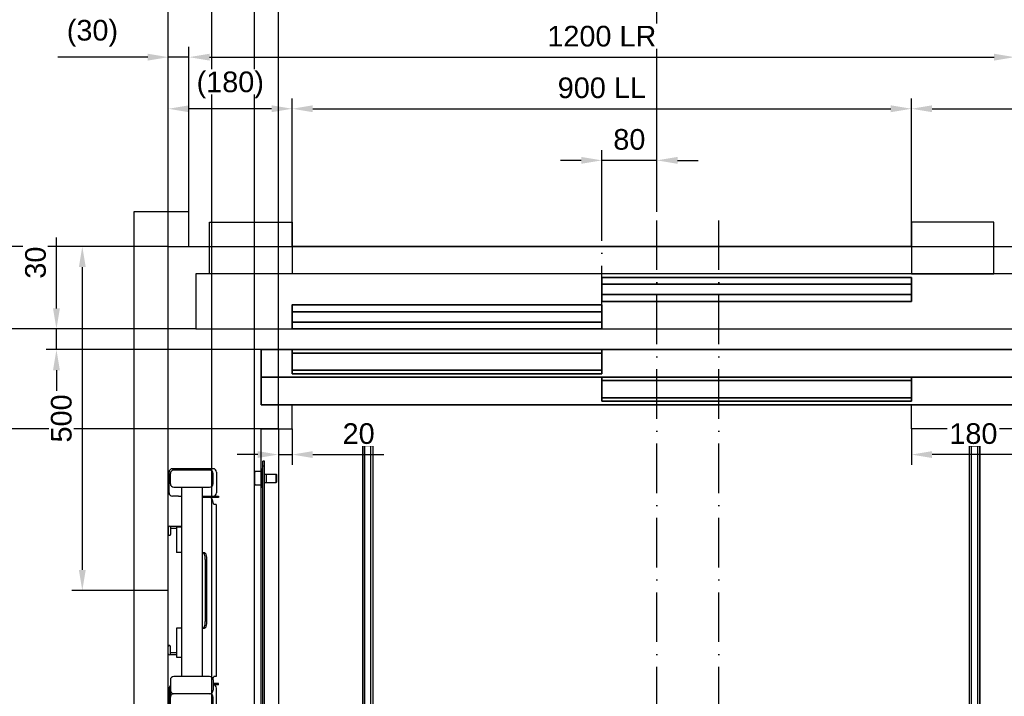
# Model space of a CAD drawing. Header units: millimetres. Extents: x 0 to 6300, y 0 to 4455.
# Tile 10 of 23: x 1343 to 2774, y 2484 to 3467. Entities that reach past the tile are written whole.
import ezdxf

# ---------------------------------------------------------------- set-up
doc = ezdxf.new("R2010")
doc.units = ezdxf.units.MM
doc.header["$LTSCALE"] = 6
doc.header["$PDSIZE"] = -3
doc.linetypes.add('ACAD_ISO10W100', pattern=[18, 12, -3, 0, -3])
for name, color, linetype in [('Cars', 2, 'Continuous'), ('CarSlings', 252, 'Continuous'), ('CONT_35', 2, 'Continuous'), ('CONT_70', 4, 'Continuous'), ('DASHD_25', 1, 'ACAD_ISO10W100'), ('DIM_35', 7, 'Continuous')]:
    doc.layers.add(name, color=color, linetype=linetype)
doc.layers.add('Centerline', color=1, linetype='ACAD_ISO10W100', lineweight=25)
doc.layers.add('Doors', color=2, linetype='Continuous', lineweight=35)
doc.styles.add('Arial', font='arial.ttf')
doc.dimstyles.new('KONE_mm', dxfattribs={"dimscale": 15, "dimtxt": 2, "dimasz": 2, "dimexe": 1, "dimexo": 0, "dimgap": 1, "dimtad": 1, "dimdec": 0, "dimrnd": 0.01, "dimzin": 0, "dimdsep": 46, "dimtxsty": 'Arial', "dimsah": 1, "dimcen": 0, "dimclrd": 256, "dimclre": 256, "dimclrt": 256, "dimadec": 1, "dimazin": 2, "dimtfac": 1, "dimtdec": 0, "dimtmove": 0, "dimatfit": 3, "dimfxl": 1, "dimtolj": 1, "dimtzin": 0, "dimarcsym": 0})

# ---------------------------------------------------------------- blocks, each defined once
blk = doc.blocks.new('*U365')
at = {"layer": 'Cars', "ltscale": 20}
for p, q in [((-575, -700), (-575, 700)), ((575, -700), (575, 700))]:
    blk.add_line(p, q, dxfattribs=at)
at = {"layer": 'Cars'}
for p, q in [((-550, 700), (-550, -700)), ((550, -700), (550, 700))]:
    blk.add_line(p, q, dxfattribs=at)
for points in [[(-575, 700), (-530, 700), (-530, 735)], [(575, 700), (370, 700), (370, 735)], [(-575, -700), (-530, -700), (-530, -735)], [(575, -700), (370, -700), (370, -735)]]:
    blk.add_lwpolyline(points, dxfattribs=at)
at = {"layer": 'Centerline'}
blk.add_line((-550, -100), (550, -100), dxfattribs=at)
blk = doc.blocks.new('*U373')
at = {"layer": 'Doors', "lineweight": 35}
for p, q in [((450, 75), (0, 75)), ((0, 75), (0, 40)), ((450, 40), (450, 75)), ((0, 35), (-450, 35)), ((-450, 35), (-450, 0)), ((0, 40), (450, 40)), ((0, 0), (0, 35)), ((-450, 0), (0, 0))]:
    blk.add_line(p, q, dxfattribs=at)
for points in [[(0, 70), (450, 70)], [(0, 45), (450, 45)], [(-450, 30), (0, 30)], [(-450, 5), (0, 5)]]:
    blk.add_lwpolyline(points, dxfattribs=at)
blk = doc.blocks.new('*U374')
at = {"layer": 'Doors', "lineweight": 35}
blk.add_line((-495, 0), (937, 0), dxfattribs=at)
blk.add_lwpolyline([(-495, 40), (937, 40), (937, -40), (-495, -40)], close=True, dxfattribs=at)
blk = doc.blocks.new('*U376')
at = {"layer": 'Cars'}
for p, q in [((-424.5, -675), (-424.5, 675)), ((-424.5, -675), (-424.5, 675)), ((-415.5, -675), (-415.5, 675)), ((-415.5, -675), (-415.5, 675)), ((457.5, -675), (457.5, 675)), ((457.5, -675), (457.5, 675)), ((466.5, -675), (466.5, 675)), ((466.5, -675), (466.5, 675))]:
    blk.add_line(p, q, dxfattribs=at)
for points in [[(-427.5, -675), (-412.5, -675), (-412.5, 675), (-427.5, 675)], [(-427.5, 675), (-427.5, 675), (-427.5, -675), (-427.5, -675)], [(-427.5, -675), (-412.5, -675), (-412.5, 675), (-427.5, 675)], [(-427.5, 675), (-427.5, 675), (-427.5, -675), (-427.5, -675)], [(469.5, -675), (454.5, -675), (454.5, 675), (469.5, 675)], [(469.5, -675), (454.5, -675), (454.5, 675), (469.5, 675)], [(469.5, 675), (469.5, 675), (469.5, -675), (469.5, -675)], [(469.5, 675), (469.5, 675), (469.5, -675), (469.5, -675)]]:
    blk.add_lwpolyline(points, close=True, dxfattribs=at)
blk = doc.blocks.new('*U381')
at = {"layer": 'Doors'}
blk.add_line((-450, 0), (450, 0), dxfattribs=at)
for points in [[(0, 85), (0, 120), (-450, 120), (-450, 85)], [(450, 45), (450, 80), (0, 80), (0, 45)]]:
    blk.add_lwpolyline(points, close=True, dxfattribs=at)
for points in [[(-450, 110), (0, 110)], [(-450, 95), (0, 95)], [(0, 70), (450, 70)], [(0, 55), (450, 55)]]:
    blk.add_lwpolyline(points, dxfattribs=at)
blk = doc.blocks.new('*U390')
at = {"layer": 'CONT_35'}
for p, q in [((-590, 40), (938.5, 40)), ((-590, -40), (-590, 40)), ((-590, -40), (-590, 40)), ((938.5, -40), (-590, -40))]:
    blk.add_line(p, q, dxfattribs=at)
blk = doc.blocks.new('*U385')
at = {"layer": 'CONT_35'}
for p, q in [((-450, 40), (-570, 40)), ((-570, 40), (-570, -35)), ((-450, -35), (-450, 40)), ((450, 40), (570, 40)), ((450, -35), (450, 40)), ((570, 40), (570, -35)), ((-570, -35), (-450, -35)), ((570, -35), (450, -35))]:
    blk.add_line(p, q, dxfattribs=at)
blk = doc.blocks.new('*U398')
at = {"layer": 'CarSlings'}
for p, q in [((-2.5, 0), (-2.5, -685)), ((0, 0), (-2.5, 0)), ((0, 0), (0, -685)), ((-14.5, -651.5), (-13.7, -650.2)), ((-14.5, -651.5), (-14.5, -668.5)), ((-3.3, -650.2), (-13.7, -650.2)), ((-5.7, -650.2), (-3.3, -646)), ((-3.3, -646), (-3.3, -674)), ((-3.3, -646), (-2.5, -646)), ((0, -654), (2.8, -654)), ((2.8, -654), (2.8, -666)), ((2.8, -654), (2.8, -666)), ((2.8, -654), (16.9, -654)), ((16.9, -654), (16.9, -666)), ((16.9, -654), (17.5, -655.1)), ((17.5, -655.1), (17.5, -664.9)), ((17.5, -655.1), (17.5, -664.9)), ((-14.5, -668.5), (-13.7, -669.8)), ((-3.3, -669.8), (-13.7, -669.8)), ((-5.7, -669.8), (-3.3, -674)), ((0, -666), (2.8, -666)), ((2.8, -666), (16.9, -666)), ((16.9, -666), (17.5, -664.9)), ((-3.3, -674), (-2.5, -674)), ((0, -677.5), (-2.5, -677.5)), ((0, -685), (-2.5, -685))]:
    blk.add_line(p, q, dxfattribs=at)
blk = doc.blocks.new('*U432')
at = {"layer": 'CONT_35'}
for p, q in [((1, 142), (1, 172)), ((65, 177), (6, 177)), ((60, 175), (8, 175)), ((70, 172), (70, 142)), ((3, 155), (3, 170)), ((65, 155), (65, 170)), ((8, 150), (60, 150)), ((19, 150), (19, -125)), ((49, 150), (49, -125)), ((14.7, 137), (6, 137)), ((14.7, 137), (19, 137)), ((49, 137), (73.1, 137)), ((73.1, 135), (49, 135)), ((73.1, 137), (73.1, 135)), ((65.9, 125), (65.9, 125.1)), ((65.9, 125.1), (65.9, 125.1)), ((69.3, 125), (65.9, 125)), ((69.3, 125), (69.3, -125)), ((0, 92), (0, 81.4)), ((1.5, 93.5), (19, 93.5)), ((3, 92), (3, 81.4)), ((3, 90.5), (11.9, 90.5)), ((11.9, 92), (11.9, 55)), ((19, 92), (11.9, 92)), ((19, 55), (11.9, 55)), ((49, 55), (52.5, 55)), ((53.7, 45), (53.7, -45)), ((55.6, 45), (55.6, -45)), ((19, -55), (11.9, -55)), ((11.9, -55), (11.9, -97)), ((49, -55), (52.5, -55)), ((0, -92), (0, -81.4)), ((3, -92), (3, -81.4)), ((11.9, -93.5), (1.5, -93.5)), ((11.9, -90.5), (3, -90.5)), ((11.9, -97), (19, -97)), ((60, -125), (8, -125)), ((69.3, -125), (65.9, -125)), ((65.9, -125.1), (65.9, -125)), ((65.9, -125.1), (65.9, -125.1)), ((1, -142), (1, -172)), ((3, -130), (3, -145)), ((65, -130), (65, -145)), ((73.1, -135), (65, -135)), ((73.1, -137), (65, -137)), ((70, -172), (70, -142)), ((73.1, -137), (73.1, -135)), ((3, -155), (3, -145)), ((3, -170), (3, -155)), ((60, -150), (8, -150)), ((65, -170), (65, -155)), ((23, -177), (6, -177)), ((8, -175), (60, -175)), ((45, -175.6), (23, -175.6)), ((23, -175.6), (23, -182.2)), ((23, -182.2), (24.5, -183)), ((43.5, -183), (24.5, -183)), ((45, -182.2), (43.5, -183)), ((45, -175.6), (45, -182.2)), ((45, -177), (65, -177))]:
    blk.add_line(p, q, dxfattribs=at)
for centre, radius, start, end in [((6, 172), 5, 90, 180), ((8, 170), 5, 90, 180), ((60, 170), 5, 0, 90), ((65, 172), 5, 0, 90), ((8, 155), 5, 180, 270), ((60, 155), 5, 270, 0), ((6, 142), 5, 180, 270), ((0.6, 105.4), 68.6, 21.3931, 25.5354), ((65, 142), 5, 270, 0), ((1.5, 92), 1.5, 0, 180), ((1.5, -92), 1.5, 180, 0), ((8, -130), 5, 90, 180), ((60, -130), 5, 0, 90), ((6, -142), 5, 127.2412, 180), ((65, -142), 5, 0, 90), ((8, -145), 5, 180, 270), ((8, -155), 5, 90, 180), ((60, -145), 5, 270, 0), ((60, -155), 5, 0, 87.5826), ((8, -170), 5, 180, 270), ((60, -170), 5, 270, 0), ((6, -172), 5, 180, 270), ((65, -172), 5, 270, 0)]:
    blk.add_arc(centre, radius, start, end, dxfattribs=at)
for points, knots in [([(65.9, 125.1), (65.8, 125.6), (65.4, 127.4), (64.9, 129.2), (64.4, 130.5)], [0, 0, 0, 0, 0.274001, 1, 1, 1, 1]), ([(1.5, 80), (1.1, 80), (0.3, 80.3), (0, 81), (0, 81.4)], [0, 0, 0, 0, 0.506121, 1, 1, 1, 1]), ([(3, 81.4), (3, 81), (2.7, 80.3), (1.9, 80), (1.5, 80)], [0, 0, 0, 0, 0.493879, 1, 1, 1, 1]), ([(51.7, 54.4), (51.6, 54.5), (51.3, 54.8), (50.9, 55), (50.6, 55)], [0, 0, 0, 0, 0.295867, 1, 1, 1, 1]), ([(53.7, 45), (53.7, 46.9), (53.4, 50.1), (52.5, 53.4), (51.7, 54.4)], [0, 0, 0, 0, 0.59458, 1, 1, 1, 1]), ([(52.5, 55), (53, 55), (54.1, 54), (55.3, 50.6), (55.6, 47.4), (55.6, 45)], [0, 0, 0, 0, 0.128776, 0.347407, 1, 1, 1, 1]), ([(50.6, -55), (50.9, -55), (51.3, -54.8), (51.6, -54.5), (51.7, -54.4)], [0, 0, 0, 0, 0.704133, 1, 1, 1, 1]), ([(51.7, -54.4), (52.5, -53.4), (53.4, -50.1), (53.7, -46.9), (53.7, -45)], [0, 0, 0, 0, 0.40542, 1, 1, 1, 1]), ([(55.6, -45), (55.6, -47.4), (55.3, -50.6), (54.1, -54), (53, -55), (52.5, -55)], [0, 0, 0, 0, 0.652593, 0.871224, 1, 1, 1, 1]), ([(1.5, -80), (1.1, -80), (0.3, -80.3), (0, -81), (0, -81.4)], [0, 0, 0, 0, 0.506121, 1, 1, 1, 1]), ([(3, -81.4), (3, -81), (2.7, -80.3), (1.9, -80), (1.5, -80)], [0, 0, 0, 0, 0.493879, 1, 1, 1, 1]), ([(64.9, -129.1), (65, -128.8), (65.4, -127.5), (65.7, -126.2), (65.9, -125.1)], [0, 0, 0, 0, 0.233671, 1, 1, 1, 1])]:
    blk.add_open_spline(points, degree=3, knots=knots, dxfattribs=at)
blk = doc.blocks.new('SH_Walls0')
at = {"layer": 'CONT_70'}
blk.add_line((-710, 1065), (890, 1065), dxfattribs=at)
for points in [[(-760, -915), (-680, -915), (-680, -865), (-710, -865), (-710, 1065), (-710, 1065), (-710, 1065), (-680, 1065), (-680, 1115)], [(-680, 1115), (-760, 1115), (-760, -915)]]:
    blk.add_lwpolyline(points, dxfattribs=at)
at = {"layer": 'DASHD_25'}
for p, q in [((0, -915), (0, 1115)), ((90, -915), (90, 1115))]:
    blk.add_line(p, q, dxfattribs=at)
blk = doc.blocks.new('*D648')
at = {"layer": 'Defpoints', "color": 0, "transparency": 16777216}
for p in [(1096.2, 3137.5), (1558.8, 3137.5), (1558.8, 1207.5)]:
    blk.add_point(p, dxfattribs=at)
at = {"layer": 'DIM_35', "lineweight": -2, "transparency": 16777216}
for p, q in [((1558.8, 3137.5), (1081.2, 3137.5)), ((1096.2, 1237.5), (1096.2, 3107.5)), ((1558.8, 1207.5), (1081.2, 1207.5))]:
    blk.add_line(p, q, dxfattribs=at)
at = {"layer": 'DIM_35', "transparency": 16777216}
for points in [[(1091.2, 3107.5), (1101.2, 3107.5), (1096.2, 3137.5)], [(1091.2, 1237.5), (1101.2, 1237.5), (1096.2, 1207.5)]]:
    blk.add_solid(points, dxfattribs=at)
at = {"layer": 'DIM_35', "transparency": 16777216, "insert": (1065.9, 2172.5), "char_height": 30, "attachment_point": 5, "rotation": 90, "style": 'Arial', "bg_fill": 3, "box_fill_scale": 1.1, "bg_fill_color": 256, "bg_fill_true_color": 13158600, "bg_fill_transparency": 0}
blk.add_mtext('\\A1;1930 WD', dxfattribs=at)
blk = doc.blocks.new('_DotSmall')
at = {"color": 0, "linetype": 'ByBlock', "const_width": 0.5}
blk.add_lwpolyline([(-0.0625, 0, 1), (0.0625, 0, 1)], format="xyb", close=True, dxfattribs=at)
blk = doc.blocks.new('*D649')
at = {"layer": 'Defpoints', "color": 0, "transparency": 16777216}
for p in [(1171.2, 3137.5), (1558.8, 3137.5), (1718.8, 2872.5)]:
    blk.add_point(p, dxfattribs=at)
at = {"layer": 'DIM_35', "lineweight": -2, "transparency": 16777216}
for p, q in [((1558.8, 3137.5), (1156.2, 3137.5)), ((1171.2, 2902.5), (1171.2, 3107.5)), ((1718.8, 2872.5), (1156.2, 2872.5))]:
    blk.add_line(p, q, dxfattribs=at)
at = {"layer": 'DIM_35', "transparency": 16777216}
for points in [[(1166.2, 3107.5), (1176.2, 3107.5), (1171.2, 3137.5)], [(1166.2, 2902.5), (1176.2, 2902.5), (1171.2, 2872.5)]]:
    blk.add_solid(points, dxfattribs=at)
at = {"layer": 'DIM_35', "transparency": 16777216, "insert": (1136.6, 3005), "char_height": 30, "attachment_point": 5, "rotation": 90, "style": 'Arial', "bg_fill": 3, "box_fill_scale": 1.1, "bg_fill_color": 256, "bg_fill_true_color": 13158600, "bg_fill_transparency": 0}
blk.add_mtext('\\A1;(265)', dxfattribs=at)
blk = doc.blocks.new('*D650')
at = {"layer": 'Defpoints', "color": 0, "transparency": 16777216}
for p in [(1171.2, 2872.5), (1718.8, 2872.5), (1718.8, 1472.5)]:
    blk.add_point(p, dxfattribs=at)
at = {"layer": 'DIM_35', "lineweight": -2, "transparency": 16777216}
for p, q in [((1718.8, 2872.5), (1156.2, 2872.5)), ((1171.2, 1502.5), (1171.2, 2842.5)), ((1718.8, 1472.5), (1156.2, 1472.5))]:
    blk.add_line(p, q, dxfattribs=at)
at = {"layer": 'DIM_35', "transparency": 16777216}
for points in [[(1166.2, 2842.5), (1176.2, 2842.5), (1171.2, 2872.5)], [(1166.2, 1502.5), (1176.2, 1502.5), (1171.2, 1472.5)]]:
    blk.add_solid(points, dxfattribs=at)
at = {"layer": 'DIM_35', "transparency": 16777216, "insert": (1140.9, 2172.5), "char_height": 30, "attachment_point": 5, "rotation": 90, "style": 'Arial', "bg_fill": 3, "box_fill_scale": 1.1, "bg_fill_color": 256, "bg_fill_true_color": 13158600, "bg_fill_transparency": 0}
blk.add_mtext('\\A1;1400 DD', dxfattribs=at)
blk = doc.blocks.new('*D652')
at = {"layer": 'Defpoints', "color": 0, "transparency": 16777216}
for p in [(1246.2, 3137.5), (1558.8, 3137.5), (1598.8, 3017.5)]:
    blk.add_point(p, dxfattribs=at)
at = {"layer": 'DIM_35', "lineweight": -2, "transparency": 16777216}
for p, q in [((1558.8, 3137.5), (1231.2, 3137.5)), ((1246.2, 3047.5), (1246.2, 3107.5)), ((1598.8, 3017.5), (1231.2, 3017.5))]:
    blk.add_line(p, q, dxfattribs=at)
at = {"layer": 'DIM_35', "transparency": 16777216}
for points in [[(1241.2, 3107.5), (1251.2, 3107.5), (1246.2, 3137.5)], [(1241.2, 3047.5), (1251.2, 3047.5), (1246.2, 3017.5)]]:
    blk.add_solid(points, dxfattribs=at)
at = {"layer": 'DIM_35', "transparency": 16777216, "insert": (1215.9, 3077.5), "char_height": 30, "attachment_point": 5, "rotation": 90, "style": 'Arial', "bg_fill": 3, "box_fill_scale": 1.1, "bg_fill_color": 256, "bg_fill_true_color": 13158600, "bg_fill_transparency": 0}
blk.add_mtext('\\A1;120', dxfattribs=at)
blk = doc.blocks.new('*D655')
at = {"layer": 'Defpoints', "color": 0, "transparency": 16777216}
for p in [(1396.2, 3017.5), (1598.8, 3017.5), (1693.7, 2987.5)]:
    blk.add_point(p, dxfattribs=at)
at = {"layer": 'DIM_35', "lineweight": -2, "transparency": 16777216}
for p, q in [((1396.2, 3047.5), (1396.2, 3150.3)), ((1598.8, 3017.5), (1381.2, 3017.5)), ((1396.2, 2987.5), (1396.2, 3017.5)), ((1693.7, 2987.5), (1381.2, 2987.5)), ((1396.2, 2957.5), (1396.2, 2927.5))]:
    blk.add_line(p, q, dxfattribs=at)
at = {"layer": 'DIM_35', "transparency": 16777216}
for points in [[(1391.2, 3047.5), (1401.2, 3047.5), (1396.2, 3017.5)], [(1391.2, 2957.5), (1401.2, 2957.5), (1396.2, 2987.5)]]:
    blk.add_solid(points, dxfattribs=at)
at = {"layer": 'DIM_35', "transparency": 16777216, "insert": (1365.9, 3113.9), "char_height": 30, "attachment_point": 5, "rotation": 90, "style": 'Arial', "bg_fill": 3, "box_fill_scale": 1.1, "bg_fill_color": 256, "bg_fill_true_color": 13158600, "bg_fill_transparency": 0}
blk.add_mtext('\\A1;30', dxfattribs=at)
blk = doc.blocks.new('*D665')
at = {"layer": 'Defpoints', "color": 0, "transparency": 16777216}
for p in [(1558.8, 3712.5), (1558.8, 3137.5), (1683.8, 2077)]:
    blk.add_point(p, dxfattribs=at)
at = {"layer": 'DIM_35', "lineweight": -2, "transparency": 16777216}
for p, q in [((1558.8, 3137.5), (1558.8, 3727.5)), ((1683.8, 2077), (1683.8, 3727.5)), ((1653.8, 3712.5), (1588.8, 3712.5))]:
    blk.add_line(p, q, dxfattribs=at)
at = {"layer": 'DIM_35', "transparency": 16777216}
for points in [[(1588.8, 3717.5), (1588.8, 3707.5), (1558.8, 3712.5)], [(1653.8, 3717.5), (1653.8, 3707.5), (1683.8, 3712.5)]]:
    blk.add_solid(points, dxfattribs=at)
at = {"layer": 'DIM_35', "transparency": 16777216, "insert": (1621.2, 3747.1), "char_height": 30, "attachment_point": 5, "style": 'Arial', "bg_fill": 3, "box_fill_scale": 1.1, "bg_fill_color": 256, "bg_fill_true_color": 13158600, "bg_fill_transparency": 0}
blk.add_mtext('\\A1;(125)', dxfattribs=at)
blk = doc.blocks.new('*D666')
at = {"layer": 'Defpoints', "color": 0, "transparency": 16777216}
for p in [(1683.8, 3712.5), (1683.8, 2077), (2853.8, 2077)]:
    blk.add_point(p, dxfattribs=at)
at = {"layer": 'DIM_35', "lineweight": -2, "transparency": 16777216}
for p, q in [((1683.8, 2077), (1683.8, 3727.5)), ((2853.8, 2077), (2853.8, 3727.5)), ((2823.8, 3712.5), (1713.8, 3712.5))]:
    blk.add_line(p, q, dxfattribs=at)
at = {"layer": 'DIM_35', "transparency": 16777216}
for points in [[(1713.8, 3717.5), (1713.8, 3707.5), (1683.8, 3712.5)], [(2823.8, 3717.5), (2823.8, 3707.5), (2853.8, 3712.5)]]:
    blk.add_solid(points, dxfattribs=at)
at = {"layer": 'DIM_35', "transparency": 16777216, "insert": (2268.8, 3743), "char_height": 30, "attachment_point": 5, "style": 'Arial', "bg_fill": 3, "box_fill_scale": 1.1, "bg_fill_color": 256, "bg_fill_true_color": 13158600, "bg_fill_transparency": 0}
blk.add_mtext('\\A1;1170 DBG', dxfattribs=at)
blk = doc.blocks.new('*D668')
at = {"layer": 'Defpoints', "color": 0, "transparency": 16777216}
for p in [(1558.8, 3637.5), (1558.8, 3137.5), (1718.8, 2872.5)]:
    blk.add_point(p, dxfattribs=at)
at = {"layer": 'DIM_35', "lineweight": -2, "transparency": 16777216}
for p, q in [((1558.8, 3137.5), (1558.8, 3652.5)), ((1718.8, 2872.5), (1718.8, 3652.5)), ((1688.8, 3637.5), (1588.8, 3637.5))]:
    blk.add_line(p, q, dxfattribs=at)
at = {"layer": 'DIM_35', "transparency": 16777216}
for points in [[(1588.8, 3642.5), (1588.8, 3632.5), (1558.8, 3637.5)], [(1688.8, 3642.5), (1688.8, 3632.5), (1718.8, 3637.5)]]:
    blk.add_solid(points, dxfattribs=at)
at = {"layer": 'DIM_35', "transparency": 16777216, "insert": (1638.8, 3672.1), "char_height": 30, "attachment_point": 5, "style": 'Arial', "bg_fill": 3, "box_fill_scale": 1.1, "bg_fill_color": 256, "bg_fill_true_color": 13158600, "bg_fill_transparency": 0}
blk.add_mtext('\\A1;(160)', dxfattribs=at)
blk = doc.blocks.new('*D669')
at = {"layer": 'Defpoints', "color": 0, "transparency": 16777216}
for p in [(2818.8, 3637.5), (1718.8, 2872.5), (2818.8, 2872.5)]:
    blk.add_point(p, dxfattribs=at)
at = {"layer": 'DIM_35', "lineweight": -2, "transparency": 16777216}
for p, q in [((1718.8, 2872.5), (1718.8, 3652.5)), ((2818.8, 2872.5), (2818.8, 3652.5)), ((1748.8, 3637.5), (2788.8, 3637.5))]:
    blk.add_line(p, q, dxfattribs=at)
at = {"layer": 'DIM_35', "transparency": 16777216}
for points in [[(1748.8, 3642.5), (1748.8, 3632.5), (1718.8, 3637.5)], [(2788.8, 3642.5), (2788.8, 3632.5), (2818.8, 3637.5)]]:
    blk.add_solid(points, dxfattribs=at)
at = {"layer": 'DIM_35', "transparency": 16777216, "insert": (2268.8, 3667.8), "char_height": 30, "attachment_point": 5, "style": 'Arial', "bg_fill": 3, "box_fill_scale": 1.1, "bg_fill_color": 256, "bg_fill_true_color": 13158600, "bg_fill_transparency": 0}
blk.add_mtext('\\A1;1100 BB', dxfattribs=at)
blk = doc.blocks.new('*D671')
at = {"layer": 'Defpoints', "color": 0, "transparency": 16777216}
for p in [(1558.8, 3562.5), (1558.8, 3137.5), (1621.8, 2072.5)]:
    blk.add_point(p, dxfattribs=at)
at = {"layer": 'DIM_35', "lineweight": -2, "transparency": 16777216}
for p, q in [((1558.8, 3137.5), (1558.8, 3577.5)), ((1621.8, 2072.5), (1621.8, 3577.5)), ((1528.8, 3562.5), (1390.3, 3562.5)), ((1621.8, 3562.5), (1558.8, 3562.5)), ((1651.8, 3562.5), (1681.8, 3562.5))]:
    blk.add_line(p, q, dxfattribs=at)
at = {"layer": 'DIM_35', "transparency": 16777216}
for points in [[(1528.8, 3567.5), (1528.8, 3557.5), (1558.8, 3562.5)], [(1651.8, 3567.5), (1651.8, 3557.5), (1621.8, 3562.5)]]:
    blk.add_solid(points, dxfattribs=at)
at = {"layer": 'DIM_35', "transparency": 16777216, "insert": (1444.5, 3592.8), "char_height": 30, "attachment_point": 5, "style": 'Arial', "bg_fill": 3, "box_fill_scale": 1.1, "bg_fill_color": 256, "bg_fill_true_color": 13158600, "bg_fill_transparency": 0}
blk.add_mtext('\\A1;63 L', dxfattribs=at)
blk = doc.blocks.new('*D672')
at = {"layer": 'Defpoints', "color": 0, "transparency": 16777216}
for p in [(2268.8, 3487.5), (2268.8, 3187.5), (3005.8, 2874.5)]:
    blk.add_point(p, dxfattribs=at)
at = {"layer": 'DIM_35', "lineweight": -2, "transparency": 16777216}
for p, q in [((2268.8, 3187.5), (2268.8, 3502.5)), ((3005.8, 2874.5), (3005.8, 3502.5)), ((2975.8, 3487.5), (2298.8, 3487.5))]:
    blk.add_line(p, q, dxfattribs=at)
at = {"layer": 'DIM_35', "transparency": 16777216}
for points in [[(2298.8, 3492.5), (2298.8, 3482.5), (2268.8, 3487.5)], [(2975.8, 3492.5), (2975.8, 3482.5), (3005.8, 3487.5)]]:
    blk.add_solid(points, dxfattribs=at)
at = {"layer": 'DIM_35', "transparency": 16777216, "insert": (2637.2, 3517.8), "char_height": 30, "attachment_point": 5, "style": 'Arial', "bg_fill": 3, "box_fill_scale": 1.1, "bg_fill_color": 256, "bg_fill_true_color": 13158600, "bg_fill_transparency": 0}
blk.add_mtext('\\A1;737', dxfattribs=at)
blk = doc.blocks.new('*D674')
at = {"layer": 'Defpoints', "color": 0, "transparency": 16777216}
for p in [(2788.8, 3412.5), (1588.8, 3187.5), (2788.8, 3187.5)]:
    blk.add_point(p, dxfattribs=at)
at = {"layer": 'DIM_35', "lineweight": -2, "transparency": 16777216}
for p, q in [((1588.8, 3187.5), (1588.8, 3427.5)), ((2788.8, 3187.5), (2788.8, 3427.5)), ((1618.8, 3412.5), (2758.8, 3412.5))]:
    blk.add_line(p, q, dxfattribs=at)
at = {"layer": 'DIM_35', "transparency": 16777216}
for points in [[(1618.8, 3417.5), (1618.8, 3407.5), (1588.8, 3412.5)], [(2758.8, 3417.5), (2758.8, 3407.5), (2788.8, 3412.5)]]:
    blk.add_solid(points, dxfattribs=at)
at = {"layer": 'DIM_35', "transparency": 16777216, "insert": (2188.8, 3442.8), "char_height": 30, "attachment_point": 5, "style": 'Arial', "bg_fill": 3, "box_fill_scale": 1.1, "bg_fill_color": 256, "bg_fill_true_color": 13158600, "bg_fill_transparency": 0}
blk.add_mtext('\\A1;1200 LR', dxfattribs=at)
blk = doc.blocks.new('*D676')
at = {"layer": 'Defpoints', "color": 0, "transparency": 16777216}
for p in [(1558.8, 3412.5), (1588.8, 3187.5), (1558.8, 3137.5)]:
    blk.add_point(p, dxfattribs=at)
at = {"layer": 'DIM_35', "lineweight": -2, "transparency": 16777216}
for p, q in [((1558.8, 3137.5), (1558.8, 3427.5)), ((1588.8, 3187.5), (1588.8, 3427.5)), ((1528.8, 3412.5), (1398.3, 3412.5)), ((1588.8, 3412.5), (1558.8, 3412.5)), ((1618.8, 3412.5), (1648.8, 3412.5))]:
    blk.add_line(p, q, dxfattribs=at)
at = {"layer": 'DIM_35', "transparency": 16777216}
for points in [[(1528.8, 3417.5), (1528.8, 3407.5), (1558.8, 3412.5)], [(1618.8, 3417.5), (1618.8, 3407.5), (1588.8, 3412.5)]]:
    blk.add_solid(points, dxfattribs=at)
at = {"layer": 'DIM_35', "transparency": 16777216, "insert": (1448.5, 3447.1), "char_height": 30, "attachment_point": 5, "style": 'Arial', "bg_fill": 3, "box_fill_scale": 1.1, "bg_fill_color": 256, "bg_fill_true_color": 13158600, "bg_fill_transparency": 0}
blk.add_mtext('\\A1;(30)', dxfattribs=at)
blk = doc.blocks.new('*D677')
at = {"layer": 'Defpoints', "color": 0, "transparency": 16777216}
for p in [(2638.8, 3337.5), (1738.8, 3137.5), (2638.8, 3137.5)]:
    blk.add_point(p, dxfattribs=at)
at = {"layer": 'DIM_35', "lineweight": -2, "transparency": 16777216}
for p, q in [((1738.8, 3137.5), (1738.8, 3352.5)), ((2638.8, 3137.5), (2638.8, 3352.5)), ((1768.8, 3337.5), (2608.8, 3337.5))]:
    blk.add_line(p, q, dxfattribs=at)
at = {"layer": 'DIM_35', "transparency": 16777216}
for points in [[(1768.8, 3342.5), (1768.8, 3332.5), (1738.8, 3337.5)], [(2608.8, 3342.5), (2608.8, 3332.5), (2638.8, 3337.5)]]:
    blk.add_solid(points, dxfattribs=at)
at = {"layer": 'DIM_35', "transparency": 16777216, "insert": (2188.8, 3367.8), "char_height": 30, "attachment_point": 5, "style": 'Arial', "bg_fill": 3, "box_fill_scale": 1.1, "bg_fill_color": 256, "bg_fill_true_color": 13158600, "bg_fill_transparency": 0}
blk.add_mtext('\\A1;900 LL', dxfattribs=at)
blk = doc.blocks.new('*D678')
at = {"layer": 'Defpoints', "color": 0, "transparency": 16777216}
for p in [(3158.8, 3337.5), (2638.8, 3137.5), (3158.8, 3137.5)]:
    blk.add_point(p, dxfattribs=at)
at = {"layer": 'DIM_35', "lineweight": -2, "transparency": 16777216}
for p, q in [((2638.8, 3137.5), (2638.8, 3352.5)), ((3158.8, 3137.5), (3158.8, 3352.5)), ((2668.8, 3337.5), (3128.8, 3337.5))]:
    blk.add_line(p, q, dxfattribs=at)
at = {"layer": 'DIM_35', "transparency": 16777216}
for points in [[(2668.8, 3342.5), (2668.8, 3332.5), (2638.8, 3337.5)], [(3128.8, 3342.5), (3128.8, 3332.5), (3158.8, 3337.5)]]:
    blk.add_solid(points, dxfattribs=at)
at = {"layer": 'DIM_35', "transparency": 16777216, "insert": (2898.8, 3367.8), "char_height": 30, "attachment_point": 5, "style": 'Arial', "bg_fill": 3, "box_fill_scale": 1.1, "bg_fill_color": 256, "bg_fill_true_color": 13158600, "bg_fill_transparency": 0}
blk.add_mtext('\\A1;520', dxfattribs=at)
blk = doc.blocks.new('*D679')
at = {"layer": 'Defpoints', "color": 0, "transparency": 16777216}
for p in [(1558.8, 3337.5), (1558.8, 3137.5), (1738.8, 3137.5)]:
    blk.add_point(p, dxfattribs=at)
at = {"layer": 'DIM_35', "lineweight": -2, "transparency": 16777216}
for p, q in [((1558.8, 3137.5), (1558.8, 3352.5)), ((1738.8, 3137.5), (1738.8, 3352.5)), ((1708.8, 3337.5), (1588.8, 3337.5))]:
    blk.add_line(p, q, dxfattribs=at)
at = {"layer": 'DIM_35', "transparency": 16777216}
for points in [[(1588.8, 3342.5), (1588.8, 3332.5), (1558.8, 3337.5)], [(1708.8, 3342.5), (1708.8, 3332.5), (1738.8, 3337.5)]]:
    blk.add_solid(points, dxfattribs=at)
at = {"layer": 'DIM_35', "transparency": 16777216, "insert": (1648.8, 3372.1), "char_height": 30, "attachment_point": 5, "style": 'Arial', "bg_fill": 3, "box_fill_scale": 1.1, "bg_fill_color": 256, "bg_fill_true_color": 13158600, "bg_fill_transparency": 0}
blk.add_mtext('\\A1;(180)', dxfattribs=at)
blk = doc.blocks.new('*D680')
at = {"layer": 'Defpoints', "color": 0, "transparency": 16777216}
for p in [(2188.8, 3262.5), (2188.8, 3187.5), (2268.8, 3187.5)]:
    blk.add_point(p, dxfattribs=at)
at = {"layer": 'DIM_35', "lineweight": -2, "transparency": 16777216}
for p, q in [((2188.8, 3187.5), (2188.8, 3277.5)), ((2268.8, 3187.5), (2268.8, 3277.5)), ((2158.8, 3262.5), (2128.8, 3262.5)), ((2268.8, 3262.5), (2188.8, 3262.5)), ((2298.8, 3262.5), (2328.8, 3262.5))]:
    blk.add_line(p, q, dxfattribs=at)
at = {"layer": 'DIM_35', "transparency": 16777216}
for points in [[(2158.8, 3267.5), (2158.8, 3257.5), (2188.8, 3262.5)], [(2298.8, 3267.5), (2298.8, 3257.5), (2268.8, 3262.5)]]:
    blk.add_solid(points, dxfattribs=at)
at = {"layer": 'DIM_35', "transparency": 16777216, "insert": (2228.8, 3292.8), "char_height": 30, "attachment_point": 5, "style": 'Arial', "bg_fill": 3, "box_fill_scale": 1.1, "bg_fill_color": 256, "bg_fill_true_color": 13158600, "bg_fill_transparency": 0}
blk.add_mtext('\\A1;80', dxfattribs=at)
blk = doc.blocks.new('*D693')
at = {"layer": 'Defpoints', "color": 0, "transparency": 16777216}
for p in [(2638.8, 2872.5), (2818.8, 2872.5), (2638.8, 2835)]:
    blk.add_point(p, dxfattribs=at)
at = {"layer": 'DIM_35', "lineweight": -2, "transparency": 16777216}
for p, q in [((2638.8, 2872.5), (2638.8, 2820)), ((2818.8, 2872.5), (2818.8, 2820)), ((2788.8, 2835), (2668.8, 2835))]:
    blk.add_line(p, q, dxfattribs=at)
at = {"layer": 'DIM_35', "transparency": 16777216}
for points in [[(2668.8, 2840), (2668.8, 2830), (2638.8, 2835)], [(2788.8, 2840), (2788.8, 2830), (2818.8, 2835)]]:
    blk.add_solid(points, dxfattribs=at)
at = {"layer": 'DIM_35', "transparency": 16777216, "insert": (2728.8, 2865.3), "char_height": 30, "attachment_point": 5, "style": 'Arial', "bg_fill": 3, "box_fill_scale": 1.1, "bg_fill_color": 256, "bg_fill_true_color": 13158600, "bg_fill_transparency": 0}
blk.add_mtext('\\A1;180', dxfattribs=at)
blk = doc.blocks.new('*D694')
at = {"layer": 'Defpoints', "color": 0, "transparency": 16777216}
for p in [(1718.8, 2872.5), (1738.8, 2872.5), (1738.8, 2835)]:
    blk.add_point(p, dxfattribs=at)
at = {"layer": 'DIM_35', "lineweight": -2, "transparency": 16777216}
for p, q in [((1718.8, 2872.5), (1718.8, 2820)), ((1738.8, 2872.5), (1738.8, 2820)), ((1688.8, 2835), (1658.8, 2835)), ((1718.8, 2835), (1738.8, 2835)), ((1768.8, 2835), (1872.1, 2835))]:
    blk.add_line(p, q, dxfattribs=at)
at = {"layer": 'DIM_35', "transparency": 16777216}
for points in [[(1688.8, 2840), (1688.8, 2830), (1718.8, 2835)], [(1768.8, 2840), (1768.8, 2830), (1738.8, 2835)]]:
    blk.add_solid(points, dxfattribs=at)
at = {"layer": 'DIM_35', "transparency": 16777216, "insert": (1835.4, 2865.3), "char_height": 30, "attachment_point": 5, "style": 'Arial', "bg_fill": 3, "box_fill_scale": 1.1, "bg_fill_color": 256, "bg_fill_true_color": 13158600, "bg_fill_transparency": 0}
blk.add_mtext('\\A1;20', dxfattribs=at)
blk = doc.blocks.new('*D697')
at = {"layer": 'Defpoints', "color": 0, "transparency": 16777216}
for p in [(1558.8, 3137.5), (1433.8, 2637.5), (1558.8, 2637.5)]:
    blk.add_point(p, dxfattribs=at)
at = {"layer": 'DIM_35', "lineweight": -2, "transparency": 16777216}
for p, q in [((1558.8, 3137.5), (1418.8, 3137.5)), ((1433.8, 3107.5), (1433.8, 2667.5)), ((1558.8, 2637.5), (1418.8, 2637.5))]:
    blk.add_line(p, q, dxfattribs=at)
at = {"layer": 'DIM_35', "transparency": 16777216}
for points in [[(1428.8, 3107.5), (1438.8, 3107.5), (1433.8, 3137.5)], [(1428.8, 2667.5), (1438.8, 2667.5), (1433.8, 2637.5)]]:
    blk.add_solid(points, dxfattribs=at)
at = {"layer": 'DIM_35', "transparency": 16777216, "insert": (1403.4, 2887.5), "char_height": 30, "attachment_point": 5, "rotation": 90, "style": 'Arial', "bg_fill": 3, "box_fill_scale": 1.1, "bg_fill_color": 256, "bg_fill_true_color": 13158600, "bg_fill_transparency": 0}
blk.add_mtext('\\A1;500', dxfattribs=at)

msp = doc.modelspace()

# ---------------------------------------------------------------- linework, layer by layer
at = {"layer": 'DASHD_25'}
msp.add_line((2188.7, 3037.5), (2188.7, 3187.5), dxfattribs=at)

# ---------------------------------------------------------------- block references
for name, p in [('SH_Walls0', (2268.8, 2072.5)), ('*U432', (1558.8, 2637.5))]:
    msp.add_blockref(name, p)
at = {"layer": 'Cars', "xscale": -1, "rotation": 180}
msp.add_blockref('*U374', (2188.7, 2947.5), dxfattribs=at)
at = {"layer": 'Cars', "yscale": -1}
msp.add_blockref('*U373', (2188.7, 2987.5), dxfattribs=at)
at = {"layer": 'Cars'}
for name in ['*U365', '*U376']:
    msp.add_blockref(name, (2268.8, 2172.5), dxfattribs=at)
at = {"layer": 'CarSlings', "yscale": -1}
msp.add_blockref('*U398', (1698.8, 2140.5), dxfattribs=at)
at = {"layer": 'Doors', "xscale": -1, "rotation": 180}
for name, p in [('*U385', (2188.7, 3137.5)), ('*U381', (2188.7, 3137.5)), ('*U390', (2188.7, 3057.5))]:
    msp.add_blockref(name, p, dxfattribs=at)

# ---------------------------------------------------------------- next in the draw order: dimensions: what is measured, and where the dimension line sits
at = {"layer": 'DIM_35'}
dim = msp.add_linear_dim(base=(1096.2, 3137.5), p1=(1558.8, 1207.5), p2=(1558.8, 3137.5), angle=90, text='<> WD', dimstyle='KONE_mm', override={"dimldrblk": 'DotSmall', "dimtfill": 1}, dxfattribs=at)
dim.commit()
dim.dimension.update_dxf_attribs({"geometry": '*D648', "text_midpoint": (1065.9, 2172.5)})

# ---------------------------------------------------------------- next in the draw order: dimensions: what is measured, and where the dimension line sits
dim = msp.add_linear_dim(base=(1171.2, 3137.5), p1=(1718.8, 2872.5), p2=(1558.8, 3137.5), angle=90, text='(<>)', dimstyle='KONE_mm', override={"dimldrblk": 'DotSmall', "dimtfill": 1}, dxfattribs=at)
dim.commit()
dim.dimension.update_dxf_attribs({"geometry": '*D649', "text_midpoint": (1136.6, 3005)})

# ---------------------------------------------------------------- next in the draw order: dimensions: what is measured, and where the dimension line sits
dim = msp.add_linear_dim(base=(1246.2, 3137.5), p1=(1598.8, 3017.5), p2=(1558.8, 3137.5), angle=90, dimstyle='KONE_mm', override={"dimldrblk": 'DotSmall', "dimtfill": 1}, dxfattribs=at)
dim.commit()
dim.dimension.update_dxf_attribs({"geometry": '*D652', "text_midpoint": (1215.9, 3077.5)})
dim = msp.add_linear_dim(base=(1171.2, 2872.5), p1=(1718.8, 1472.5), p2=(1718.8, 2872.5), angle=90, text='<> DD', dimstyle='KONE_mm', override={"dimldrblk": 'DotSmall', "dimtfill": 1}, dxfattribs=at)
dim.commit()
dim.dimension.update_dxf_attribs({"geometry": '*D650', "text_midpoint": (1140.9, 2172.5)})

# ---------------------------------------------------------------- next in the draw order: dimensions: what is measured, and where the dimension line sits
dim = msp.add_linear_dim(base=(1396.2, 3017.5), p1=(1693.7, 2987.5), p2=(1598.8, 3017.5), angle=90, dimstyle='KONE_mm', override={"dimldrblk": 'DotSmall', "dimtfill": 1}, dxfattribs=at)
dim.commit()
dim.dimension.update_dxf_attribs({"geometry": '*D655', "text_midpoint": (1365.9, 3113.9)})

# ---------------------------------------------------------------- next in the draw order: dimensions: what is measured, and where the dimension line sits
dim = msp.add_linear_dim(base=(1558.8, 3712.5), p1=(1683.8, 2077), p2=(1558.8, 3137.5), text='(<>)', dimstyle='KONE_mm', override={"dimldrblk": 'DotSmall', "dimtfill": 1}, dxfattribs=at)
dim.commit()
dim.dimension.update_dxf_attribs({"geometry": '*D665', "text_midpoint": (1621.2, 3747.1)})

# ---------------------------------------------------------------- next in the draw order: dimensions: what is measured, and where the dimension line sits
dim = msp.add_linear_dim(base=(1683.8, 3712.5), p1=(2853.8, 2077), p2=(1683.8, 2077), text='<> DBG', dimstyle='KONE_mm', override={"dimldrblk": 'DotSmall', "dimtfill": 1}, dxfattribs=at)
dim.commit()
dim.dimension.update_dxf_attribs({"geometry": '*D666', "text_midpoint": (2268.8, 3743)})

# ---------------------------------------------------------------- next in the draw order: dimensions: what is measured, and where the dimension line sits
dim = msp.add_linear_dim(base=(1558.8, 3637.5), p1=(1718.8, 2872.5), p2=(1558.8, 3137.5), text='(<>)', dimstyle='KONE_mm', override={"dimldrblk": 'DotSmall', "dimtfill": 1}, dxfattribs=at)
dim.commit()
dim.dimension.update_dxf_attribs({"geometry": '*D668', "text_midpoint": (1638.8, 3672.1)})

# ---------------------------------------------------------------- next in the draw order: dimensions: what is measured, and where the dimension line sits
for base, p1, p2, text, picture, middle in [((2818.8, 3637.5), (1718.8, 2872.5), (2818.8, 2872.5), '<> BB', '*D669', (2268.8, 3667.8)), ((1558.8, 3562.5), (1621.8, 2072.5), (1558.8, 3137.5), '<> L', '*D671', (1444.5, 3592.8))]:
    dim = msp.add_linear_dim(base=base, p1=p1, p2=p2, text=text, dimstyle='KONE_mm', override={"dimldrblk": 'DotSmall', "dimtfill": 1}, dxfattribs=at)
    dim.commit()
    dim.dimension.update_dxf_attribs({"geometry": picture, "text_midpoint": middle})

# ---------------------------------------------------------------- next in the draw order: dimensions: what is measured, and where the dimension line sits
for base, p1, p2, picture, middle in [((2268.8, 3487.5), (3005.8, 2874.5), (2268.8, 3187.5), '*D672', (2637.2, 3517.8)), ((1738.8, 2835), (1718.8, 2872.5), (1738.8, 2872.5), '*D694', (1835.4, 2865.3))]:
    dim = msp.add_linear_dim(base=base, p1=p1, p2=p2, dimstyle='KONE_mm', override={"dimldrblk": 'DotSmall', "dimtfill": 1}, dxfattribs=at)
    dim.commit()
    dim.dimension.update_dxf_attribs({"geometry": picture, "text_midpoint": middle})

# ---------------------------------------------------------------- next in the draw order: dimensions: what is measured, and where the dimension line sits
dim = msp.add_linear_dim(base=(2788.8, 3412.5), p1=(1588.8, 3187.5), p2=(2788.8, 3187.5), text='<> LR', dimstyle='KONE_mm', override={"dimldrblk": 'DotSmall', "dimtfill": 1}, dxfattribs=at)
dim.commit()
dim.dimension.update_dxf_attribs({"geometry": '*D674', "text_midpoint": (2188.7, 3442.8)})
dim = msp.add_linear_dim(base=(2638.8, 2835), p1=(2818.8, 2872.5), p2=(2638.8, 2872.5), dimstyle='KONE_mm', override={"dimldrblk": 'DotSmall', "dimtfill": 1}, dxfattribs=at)
dim.commit()
dim.dimension.update_dxf_attribs({"geometry": '*D693', "text_midpoint": (2728.8, 2865.3)})

# ---------------------------------------------------------------- next in the draw order: dimensions: what is measured, and where the dimension line sits
for base, p1, p2, text, picture, middle in [((1558.8, 3412.5), (1588.8, 3187.5), (1558.8, 3137.5), '(<>)', '*D676', (1448.5, 3447.1)), ((2638.8, 3337.5), (1738.8, 3137.5), (2638.8, 3137.5), '<> LL', '*D677', (2188.7, 3367.8))]:
    dim = msp.add_linear_dim(base=base, p1=p1, p2=p2, text=text, dimstyle='KONE_mm', override={"dimldrblk": 'DotSmall', "dimtfill": 1}, dxfattribs=at)
    dim.commit()
    dim.dimension.update_dxf_attribs({"geometry": picture, "text_midpoint": middle})

# ---------------------------------------------------------------- next in the draw order: dimensions: what is measured, and where the dimension line sits
dim = msp.add_linear_dim(base=(1558.8, 3337.5), p1=(1738.8, 3137.5), p2=(1558.8, 3137.5), text='(<>)', dimstyle='KONE_mm', override={"dimldrblk": 'DotSmall', "dimtfill": 1}, dxfattribs=at)
dim.commit()
dim.dimension.update_dxf_attribs({"geometry": '*D679', "text_midpoint": (1648.8, 3372.1)})
for base, p1, p2, picture, middle in [((3158.8, 3337.5), (2638.8, 3137.5), (3158.8, 3137.5), '*D678', (2898.8, 3367.8)), ((2188.7, 3262.5), (2268.8, 3187.5), (2188.7, 3187.5), '*D680', (2228.8, 3292.8))]:
    dim = msp.add_linear_dim(base=base, p1=p1, p2=p2, dimstyle='KONE_mm', override={"dimldrblk": 'DotSmall', "dimtfill": 1}, dxfattribs=at)
    dim.commit()
    dim.dimension.update_dxf_attribs({"geometry": picture, "text_midpoint": middle})

# ---------------------------------------------------------------- next in the draw order: dimensions: what is measured, and where the dimension line sits
dim = msp.add_linear_dim(base=(1433.8, 2637.5), p1=(1558.8, 3137.5), p2=(1558.8, 2637.5), angle=90, dimstyle='KONE_mm', override={"dimldrblk": 'DotSmall', "dimtfill": 1}, dxfattribs=at)
dim.commit()
dim.dimension.update_dxf_attribs({"geometry": '*D697', "text_midpoint": (1403.4, 2887.5)})

doc.saveas('drawing.dxf')
